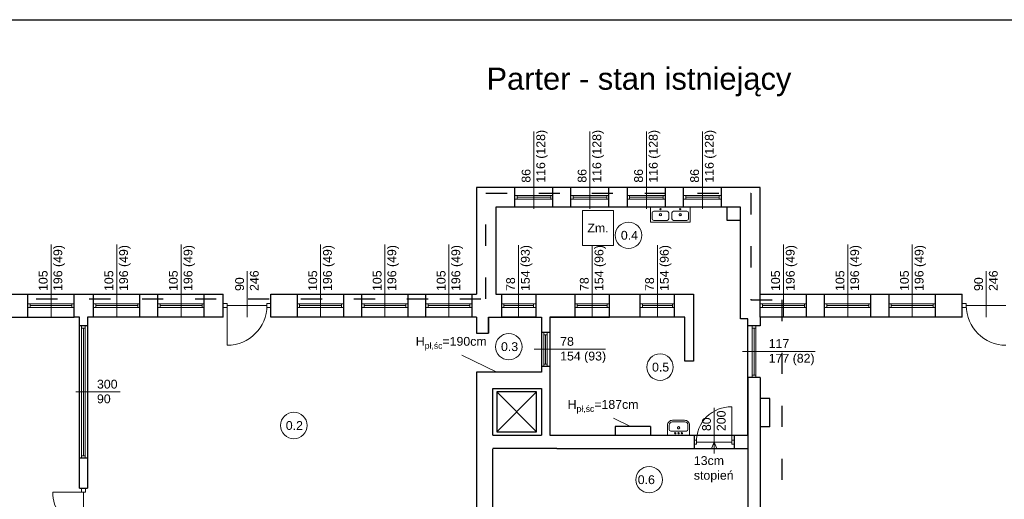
# Model space of a CAD drawing. Header units: millimetres. Extents: x 2341 to 31069, y -7915 to 10644.
# Tile 36 of 105: x 4072 to 6303, y 9557 to 10644. Entities that reach past the tile are written whole.
import ezdxf

# ---------------------------------------------------------------- set-up
doc = ezdxf.new("R2010")
doc.units = ezdxf.units.MM
doc.linetypes.add('ACAD_ISO03W100', pattern=[30, 12, -18])
for name, color, linetype, lineweight in [('B_Wyposażenie', 10, 'Continuous', 9), ('Okładziny', 132, 'Continuous', 25), ('opisy', 5, 'Continuous', 5), ('stolarka', 3, 'Continuous', 9), ('ściany nośne', 1, 'Continuous', 25)]:
    doc.layers.add(name, color=color, linetype=linetype, lineweight=lineweight)
doc.styles.get("Standard").update_dxf_attribs({"font": 'ARIAL.TTF'})

msp = doc.modelspace()

# ---------------------------------------------------------------- linework, layer by layer
at = {"layer": 'B_Wyposażenie', "color": 7}
for p, q in [((5501.5, 10184.7), (5501.5, 10218.7)), ((5501.5, 10218.7), (5524, 10218.7)), ((5505.1, 10205.7), (5505.1, 10192.5)), ((5524, 10209.5), (5508.9, 10209.5)), ((5546.5, 10218.7), (5524, 10218.7)), ((5524, 10209.5), (5539.1, 10209.5)), ((5542.8, 10205.7), (5542.8, 10192.4)), ((5546.5, 10218.7), (5568.9, 10218.7)), ((5550.1, 10205.7), (5550.1, 10192.5)), ((5568.9, 10209.5), (5553.8, 10209.5)), ((5591.4, 10218.7), (5568.9, 10218.7)), ((5568.9, 10209.5), (5584, 10209.5)), ((5587.8, 10205.7), (5587.8, 10192.4)), ((5591.4, 10184.7), (5591.4, 10218.7)), ((5524, 10184.7), (5501.5, 10184.7)), ((5524, 10188.7), (5508.9, 10188.7)), ((5514.9, 10184.7), (5512.6, 10184.7)), ((5514.9, 10188.7), (5513.4, 10188.7)), ((5524, 10188.7), (5539.1, 10188.7)), ((5524, 10184.7), (5546.5, 10184.7)), ((5533.1, 10188.7), (5534.5, 10188.7)), ((5533.1, 10184.7), (5535.3, 10184.7)), ((5568.9, 10184.7), (5546.5, 10184.7)), ((5568.9, 10188.7), (5553.8, 10188.7)), ((5559.8, 10184.7), (5557.6, 10184.7)), ((5559.8, 10188.7), (5558.4, 10188.7)), ((5568.9, 10188.7), (5584, 10188.7)), ((5568.9, 10184.7), (5591.4, 10184.7)), ((5578, 10188.7), (5579.5, 10188.7)), ((5578, 10184.7), (5580.3, 10184.7)), ((5562.6, 9731.8), (5550.9, 9731.8)), ((5553.5, 9735.8), (5551.2, 9735.8)), ((5562.6, 9735.8), (5551.3, 9735.8)), ((5553.5, 9731.8), (5552, 9731.8)), ((5562.6, 9735.8), (5578.8, 9735.8)), ((5562.6, 9731.8), (5579.2, 9731.8)), ((5571.7, 9735.8), (5573.9, 9735.8)), ((5571.7, 9731.8), (5573.1, 9731.8)), ((5540.1, 9724.5), (5540.1, 9701.8)), ((5543.7, 9714.8), (5543.7, 9724.6)), ((5582.7, 9711.1), (5547.5, 9711.1)), ((5586.4, 9714.8), (5586.4, 9724.6)), ((5590, 9724.5), (5590, 9701.8))]:
    msp.add_line(p, q, dxfattribs=at)
for centre in [(5557.5, 9706.3), (5572.8, 9706.3)]:
    msp.add_circle(centre, 1.46, dxfattribs=at)
for centre, radius, start, end in [((5508.9, 10205.7), 3.75, 90.0113, 179.9887), ((5524, 10201.8), 2.56, 89.9963, 270.0037), ((5524, 10214.2), 1.46, 90, 270), ((5524, 10214.2), 1.46, 270, 90), ((5524, 10201.8), 2.56, 269.9963, 90.0037), ((5539.1, 10205.7), 3.75, 0.0113, 89.9887), ((5553.8, 10205.7), 3.75, 90.0113, 179.9887), ((5568.9, 10201.8), 2.56, 89.9963, 270.0037), ((5568.9, 10214.2), 1.46, 90, 270), ((5568.9, 10214.2), 1.46, 270, 90), ((5568.9, 10201.8), 2.56, 269.9963, 90.0037), ((5584, 10205.7), 3.75, 0.0113, 89.9887), ((5508.9, 10192.5), 3.75, 180.0113, 269.9887), ((5539.1, 10192.5), 3.75, 270.0113, 359.9887), ((5553.8, 10192.5), 3.75, 180.0113, 269.9887), ((5584, 10192.5), 3.75, 270.0113, 359.9887), ((5551.3, 9724.5), 11.2, 89.9972, 180.0028), ((5550.9, 9724.6), 7.2, 90.0036, 179.9964), ((5578.8, 9724.5), 11.2, 359.9972, 90.0028), ((5579.2, 9724.6), 7.2, 0.0036, 89.9964), ((5547.5, 9714.8), 3.75, 180.0113, 269.9887), ((5565.1, 9718.7), 2.56, 89.9963, 270.0037), ((5565.1, 9706.3), 1.46, 90, 270), ((5565.1, 9718.7), 2.56, 269.9963, 90.0037), ((5565.1, 9706.3), 1.46, 270, 90), ((5582.7, 9714.8), 3.75, 270.0113, 359.9887)]:
    msp.add_arc(centre, radius, start, end, dxfattribs=at)
at = {"layer": 'Okładziny'}
for p, q in [((5705.2, 10218.7), (5151.2, 10218.7)), ((5151.2, 10218.7), (5151.2, 10021.7)), ((5675.2, 10188.7), (5675.2, 10218.7)), ((5705.2, 9965.7), (5705.2, 10218.7)), ((5705.2, 10188.7), (5675.2, 10188.7)), ((5151.2, 10021.7), (5599.2, 10021.7)), ((5599.2, 10021.7), (5599.2, 9969.7)), ((5134.2, 9933.4), (5134.2, 9969.7)), ((5134.2, 9969.7), (5254.2, 9969.7)), ((5254.2, 9969.7), (5254.2, 9844.7)), ((5579.2, 9969.7), (5273, 9969.7)), ((5273, 9969.7), (5273, 9701.8)), ((5579.2, 9869.7), (5579.2, 9969.7)), ((5599.2, 9969.7), (5599.2, 9869.7)), ((5722.2, 9965.7), (5705.2, 9965.7)), ((5722.2, 9701.8), (5722.2, 9965.7)), ((5599.2, 9869.7), (5579.2, 9869.7)), ((5254.2, 9844.7), (5134.2, 9844.7)), ((5501.2, 9721.8), (5421.2, 9721.8)), ((5421.2, 9721.8), (5421.2, 9701.8)), ((5501.2, 9721.8), (5501.2, 9701.8)), ((5273, 9701.8), (5722.2, 9701.8))]:
    msp.add_line(p, q, dxfattribs=at)
at = {"layer": 'opisy', "color": 7}
for p, q in [((5237.2, 10215.2), (5237.2, 10390.4)), ((5364.2, 10215.2), (5364.2, 10390.4)), ((5492.2, 10215.2), (5492.2, 10390.4)), ((5619.2, 10215.2), (5619.2, 10390.4)), ((5347.4, 10211.6), (5347.4, 10131.6)), ((5417.4, 10211.6), (5347.4, 10211.6)), ((5417.4, 10131.6), (5417.4, 10211.6)), ((4142.7, 9969.7), (4142.7, 10134.3)), ((4291.7, 9969.7), (4291.7, 10134.3)), ((4437.7, 9969.7), (4437.7, 10134.3)), ((4753.7, 9969.7), (4753.7, 10134.3)), ((4899.7, 9969.7), (4899.7, 10134.3)), ((5044.7, 9969.7), (5044.7, 10134.3)), ((5202.2, 9969.7), (5202.2, 10132.3)), ((5347.4, 10131.6), (5417.4, 10131.6)), ((5369.2, 9969.7), (5369.2, 10132.3)), ((5517.2, 9969.7), (5517.2, 10132.3)), ((5802.7, 9969.7), (5802.7, 10134.3)), ((5948.7, 9969.7), (5948.7, 10134.3)), ((6094.7, 9969.7), (6094.7, 10134.3)), ((4587.2, 9969.7), (4587.2, 10073.4)), ((6262.2, 9969.7), (6262.2, 10073.4)), ((5237.6, 9896.7), (5399.6, 9896.7)), ((5710.2, 9891.7), (5874.8, 9891.7)), ((5073.5, 9883.2), (5153.5, 9844.7)), ((4199.3, 9799.8), (4299.3, 9799.8)), ((5645.7, 9660.3), (5645.7, 9764)), ((5417.6, 9740.3), (5456, 9721.8)), ((5645.7, 9686.3), (5639.6, 9671.8)), ((5651.9, 9671.8), (5645.7, 9686.3)), ((5635.1, 9671.8), (5647.4, 9671.8))]:
    msp.add_line(p, q, dxfattribs=at)
at = {"layer": 'opisy', "color": 251}
for centre in [(5451.6, 10155), (5180.3, 9902.5), (5523, 9856.2), (4693.1, 9723.9), (5498.4, 9601)]:
    msp.add_circle(centre, 30, dxfattribs=at)
at = {"layer": 'stolarka', "color": 7}
for p, q in [((5194.2, 10245.2), (5199.2, 10245.2)), ((5199.2, 10245.2), (5199.2, 10237.2)), ((5199.2, 10245.2), (5275.2, 10245.2)), ((5280.2, 10245.2), (5275.2, 10245.2)), ((5275.2, 10245.2), (5275.2, 10237.2)), ((5321.2, 10245.2), (5326.2, 10245.2)), ((5326.2, 10245.2), (5326.2, 10237.2)), ((5326.2, 10245.2), (5402.2, 10245.2)), ((5407.2, 10245.2), (5402.2, 10245.2)), ((5402.2, 10245.2), (5402.2, 10237.2)), ((5449.2, 10245.2), (5454.2, 10245.2)), ((5454.2, 10245.2), (5454.2, 10237.2)), ((5454.2, 10245.2), (5530.2, 10245.2)), ((5535.2, 10245.2), (5530.2, 10245.2)), ((5530.2, 10245.2), (5530.2, 10237.2)), ((5576.2, 10245.2), (5581.2, 10245.2)), ((5581.2, 10245.2), (5581.2, 10237.2)), ((5581.2, 10245.2), (5657.2, 10245.2)), ((5662.2, 10245.2), (5657.2, 10245.2)), ((5657.2, 10245.2), (5657.2, 10237.2)), ((5199.2, 10237.2), (5194.2, 10237.2)), ((5199.2, 10241.2), (5275.2, 10241.2)), ((5199.2, 10237.2), (5275.2, 10237.2)), ((5275.2, 10237.2), (5280.2, 10237.2)), ((5326.2, 10237.2), (5321.2, 10237.2)), ((5326.2, 10241.2), (5402.2, 10241.2)), ((5326.2, 10237.2), (5402.2, 10237.2)), ((5402.2, 10237.2), (5407.2, 10237.2)), ((5454.2, 10237.2), (5449.2, 10237.2)), ((5454.2, 10241.2), (5530.2, 10241.2)), ((5454.2, 10237.2), (5530.2, 10237.2)), ((5530.2, 10237.2), (5535.2, 10237.2)), ((5581.2, 10237.2), (5576.2, 10237.2)), ((5581.2, 10241.2), (5657.2, 10241.2)), ((5581.2, 10237.2), (5657.2, 10237.2)), ((5657.2, 10237.2), (5662.2, 10237.2)), ((4090.2, 9999.7), (4095.2, 9999.7)), ((4095.2, 9999.7), (4095.2, 9991.7)), ((4095.2, 9999.7), (4190.2, 9999.7)), ((4195.2, 9999.7), (4190.2, 9999.7)), ((4190.2, 9999.7), (4190.2, 9991.7)), ((4239.2, 9999.7), (4244.2, 9999.7)), ((4244.2, 9999.7), (4244.2, 9991.7)), ((4244.2, 9999.7), (4339.2, 9999.7)), ((4344.2, 9999.7), (4339.2, 9999.7)), ((4339.2, 9999.7), (4339.2, 9991.7)), ((4385.2, 9999.7), (4390.2, 9999.7)), ((4390.2, 9999.7), (4390.2, 9991.7)), ((4390.2, 9999.7), (4485.2, 9999.7)), ((4490.2, 9999.7), (4485.2, 9999.7)), ((4485.2, 9999.7), (4485.2, 9991.7)), ((4542.2, 10000.2), (4533.2, 10000.2)), ((4542.2, 9991.2), (4542.2, 10000.2)), ((4632.2, 10000.2), (4641.2, 10000.2)), ((4632.2, 9991.2), (4632.2, 10000.2)), ((4701.2, 9999.7), (4706.2, 9999.7)), ((4706.2, 9999.7), (4706.2, 9991.7)), ((4706.2, 9999.7), (4801.2, 9999.7)), ((4806.2, 9999.7), (4801.2, 9999.7)), ((4801.2, 9999.7), (4801.2, 9991.7)), ((4847.2, 9999.7), (4852.2, 9999.7)), ((4852.2, 9999.7), (4852.2, 9991.7)), ((4852.2, 9999.7), (4947.2, 9999.7)), ((4952.2, 9999.7), (4947.2, 9999.7)), ((4947.2, 9999.7), (4947.2, 9991.7)), ((4992.2, 9999.7), (4997.2, 9999.7)), ((4997.2, 9999.7), (4997.2, 9991.7)), ((4997.2, 9999.7), (5092.2, 9999.7)), ((5097.2, 9999.7), (5092.2, 9999.7)), ((5092.2, 9999.7), (5092.2, 9991.7)), ((5164.2, 9999.7), (5169.2, 9999.7)), ((5169.2, 9999.7), (5169.2, 9991.7)), ((5169.2, 9999.7), (5236.2, 9999.7)), ((5241.2, 9999.7), (5236.2, 9999.7)), ((5236.2, 9999.7), (5236.2, 9991.7)), ((5330.2, 9999.7), (5335.2, 9999.7)), ((5335.2, 9999.7), (5335.2, 9991.7)), ((5335.2, 9999.7), (5403.2, 9999.7)), ((5408.2, 9999.7), (5403.2, 9999.7)), ((5403.2, 9999.7), (5403.2, 9991.7)), ((5478.2, 9999.7), (5483.2, 9999.7)), ((5483.2, 9999.7), (5483.2, 9991.7)), ((5483.2, 9999.7), (5551.2, 9999.7)), ((5556.2, 9999.7), (5551.2, 9999.7)), ((5551.2, 9999.7), (5551.2, 9991.7)), ((5750.2, 9999.7), (5755.2, 9999.7)), ((5755.2, 9999.7), (5755.2, 9991.7)), ((5755.2, 9999.7), (5850.2, 9999.7)), ((5855.2, 9999.7), (5850.2, 9999.7)), ((5850.2, 9999.7), (5850.2, 9991.7)), ((5896.2, 9999.7), (5901.2, 9999.7)), ((5901.2, 9999.7), (5901.2, 9991.7)), ((5901.2, 9999.7), (5996.2, 9999.7)), ((6001.2, 9999.7), (5996.2, 9999.7)), ((5996.2, 9999.7), (5996.2, 9991.7)), ((6042.2, 9999.7), (6047.2, 9999.7)), ((6047.2, 9999.7), (6047.2, 9991.7)), ((6047.2, 9999.7), (6142.2, 9999.7)), ((6147.2, 9999.7), (6142.2, 9999.7)), ((6142.2, 9999.7), (6142.2, 9991.7)), ((6217.2, 10000.2), (6208.2, 10000.2)), ((6217.2, 9991.2), (6217.2, 10000.2)), ((4095.2, 9991.7), (4090.2, 9991.7)), ((4095.2, 9995.7), (4190.2, 9995.7)), ((4095.2, 9991.7), (4190.2, 9991.7)), ((4190.2, 9991.7), (4195.2, 9991.7)), ((4244.2, 9991.7), (4239.2, 9991.7)), ((4244.2, 9995.7), (4339.2, 9995.7)), ((4244.2, 9991.7), (4339.2, 9991.7)), ((4339.2, 9991.7), (4344.2, 9991.7)), ((4390.2, 9991.7), (4385.2, 9991.7)), ((4390.2, 9995.7), (4485.2, 9995.7)), ((4390.2, 9991.7), (4485.2, 9991.7)), ((4485.2, 9991.7), (4490.2, 9991.7)), ((4542.2, 9991.2), (4533.2, 9991.2)), ((4542.2, 9995.7), (4632.2, 9995.7)), ((4542.2, 9995.7), (4542.2, 9905.7)), ((4632.2, 9991.2), (4641.2, 9991.2)), ((4706.2, 9991.7), (4701.2, 9991.7)), ((4706.2, 9995.7), (4801.2, 9995.7)), ((4706.2, 9991.7), (4801.2, 9991.7)), ((4801.2, 9991.7), (4806.2, 9991.7)), ((4852.2, 9991.7), (4847.2, 9991.7)), ((4852.2, 9995.7), (4947.2, 9995.7)), ((4852.2, 9991.7), (4947.2, 9991.7)), ((4947.2, 9991.7), (4952.2, 9991.7)), ((4997.2, 9991.7), (4992.2, 9991.7)), ((4997.2, 9995.7), (5092.2, 9995.7)), ((4997.2, 9991.7), (5092.2, 9991.7)), ((5092.2, 9991.7), (5097.2, 9991.7)), ((5169.2, 9991.7), (5164.2, 9991.7)), ((5169.2, 9995.7), (5236.2, 9995.7)), ((5169.2, 9991.7), (5236.2, 9991.7)), ((5236.2, 9991.7), (5241.2, 9991.7)), ((5335.2, 9991.7), (5330.2, 9991.7)), ((5335.2, 9995.7), (5403.2, 9995.7)), ((5335.2, 9991.7), (5403.2, 9991.7)), ((5403.2, 9991.7), (5408.2, 9991.7)), ((5483.2, 9991.7), (5478.2, 9991.7)), ((5483.2, 9995.7), (5551.2, 9995.7)), ((5483.2, 9991.7), (5551.2, 9991.7)), ((5551.2, 9991.7), (5556.2, 9991.7)), ((5755.2, 9991.7), (5750.2, 9991.7)), ((5755.2, 9995.7), (5850.2, 9995.7)), ((5755.2, 9991.7), (5850.2, 9991.7)), ((5850.2, 9991.7), (5855.2, 9991.7)), ((5901.2, 9991.7), (5896.2, 9991.7)), ((5901.2, 9995.7), (5996.2, 9995.7)), ((5901.2, 9991.7), (5996.2, 9991.7)), ((5996.2, 9991.7), (6001.2, 9991.7)), ((6047.2, 9991.7), (6042.2, 9991.7)), ((6047.2, 9995.7), (6142.2, 9995.7)), ((6047.2, 9991.7), (6142.2, 9991.7)), ((6142.2, 9991.7), (6147.2, 9991.7)), ((6217.2, 9991.2), (6208.2, 9991.2)), ((6217.2, 9995.7), (6307.2, 9995.7)), ((4212.2, 9944.8), (4212.2, 9949.8)), ((4212.2, 9949.8), (4212.2, 9654.8)), ((4220.2, 9944.8), (4212.2, 9944.8)), ((4216.2, 9944.8), (4216.2, 9654.8)), ((4220.2, 9949.8), (4220.2, 9944.8)), ((4220.2, 9944.8), (4220.2, 9654.8)), ((5259.6, 9929.7), (5259.6, 9934.7)), ((5267.6, 9934.7), (5267.6, 9929.7)), ((5732.2, 9949.7), (5732.2, 9944.7)), ((5732.2, 9944.7), (5740.2, 9944.7)), ((5732.2, 9837.7), (5732.2, 9944.7)), ((5736.2, 9837.7), (5736.2, 9944.7)), ((5740.2, 9944.7), (5740.2, 9949.7)), ((5740.2, 9837.7), (5740.2, 9944.7)), ((5267.6, 9929.7), (5259.6, 9929.7)), ((5259.6, 9929.7), (5259.6, 9862.7)), ((5263.6, 9929.7), (5263.6, 9862.7)), ((5267.6, 9929.7), (5267.6, 9862.7)), ((5267.6, 9862.7), (5259.6, 9862.7)), ((5259.6, 9862.7), (5259.6, 9857.7)), ((5267.6, 9857.7), (5267.6, 9862.7)), ((5732.2, 9832.7), (5732.2, 9837.7)), ((5732.2, 9837.7), (5740.2, 9837.7)), ((5740.2, 9837.7), (5740.2, 9832.7)), ((5685.7, 9686.3), (5685.7, 9766.3)), ((5605.7, 9690.8), (5601.2, 9690.8)), ((5605.7, 9690.8), (5605.7, 9681.8)), ((5685.7, 9686.3), (5605.7, 9686.3)), ((5685.7, 9690.8), (5685.7, 9681.8)), ((5685.7, 9690.8), (5691.2, 9690.8)), ((5605.7, 9681.8), (5601.2, 9681.8)), ((5685.7, 9681.8), (5691.2, 9681.8)), ((4220.2, 9654.8), (4212.2, 9654.8)), ((4212.2, 9654.8), (4212.2, 9649.8)), ((4220.2, 9649.8), (4220.2, 9654.8)), ((4211.7, 9572.7), (4211.7, 9581.7)), ((4220.7, 9572.7), (4220.7, 9581.7)), ((4216.2, 9572.7), (4147.2, 9572.7)), ((4211.7, 9572.7), (4220.7, 9572.7)), ((4216.2, 9572.7), (4216.2, 9434.7))]:
    msp.add_line(p, q, dxfattribs=at)
for points in [[(4542.2, 9905.7, 0.411545), (4632.2, 9995.7)], [(6307.2, 9905.7, -0.411545), (6217.2, 9995.7)], [(5685.7, 9766.3, 0.425735), (5605.7, 9686.3)], [(4147.2, 9572.7, 0.466416), (4216.2, 9503.7, 0.442749), (4147.2, 9434.7)]]:
    msp.add_lwpolyline(points, format="xyb", dxfattribs=at)
at = {"layer": 'ściany nośne', "color": 0}
msp.add_line((2341, 10643.8), (7941, 10643.8), dxfattribs=at)
at = {"layer": 'ściany nośne', "color": 7}
for p, q in [((5107.2, 10263.7), (5107.2, 10021.7)), ((5750.2, 10263.7), (5107.2, 10263.7)), ((5194.2, 10218.7), (5194.2, 10263.7)), ((5280.2, 10218.7), (5280.2, 10263.7)), ((5321.2, 10218.7), (5321.2, 10263.7)), ((5407.2, 10218.7), (5407.2, 10263.7)), ((5449.2, 10218.7), (5449.2, 10263.7)), ((5535.2, 10218.7), (5535.2, 10263.7)), ((5576.2, 10218.7), (5576.2, 10263.7)), ((5662.2, 10218.7), (5662.2, 10263.7)), ((5750.2, 10021.7), (5750.2, 10263.7)), ((5705.2, 10218.7), (5151.2, 10218.7)), ((5151.2, 10218.7), (5151.2, 10021.7)), ((5705.2, 9965.7), (5705.2, 10218.7)), ((3883.2, 10021.7), (4195.2, 10021.7)), ((4090.2, 9969.7), (4090.2, 10021.7)), ((4195.2, 10021.7), (4221.2, 10021.7)), ((4195.2, 9969.7), (4195.2, 10021.7)), ((4221.2, 10021.7), (4533.2, 10021.7)), ((4239.2, 9969.7), (4239.2, 10021.7)), ((4344.2, 9969.7), (4344.2, 10021.7)), ((4385.2, 9969.7), (4385.2, 10021.7)), ((4490.2, 9969.7), (4490.2, 10021.7)), ((4533.2, 9969.7), (4533.2, 10021.7)), ((4641.2, 10021.7), (5107.2, 10021.7)), ((4641.2, 9969.7), (4641.2, 10021.7)), ((4701.2, 9969.7), (4701.2, 10021.7)), ((4806.2, 9969.7), (4806.2, 10021.7)), ((4847.2, 9969.7), (4847.2, 10021.7)), ((4952.2, 9969.7), (4952.2, 10021.7)), ((4992.2, 9969.7), (4992.2, 10021.7)), ((5097.2, 9969.7), (5097.2, 10021.7)), ((5151.2, 10021.7), (5164.2, 10021.7)), ((5164.2, 10021.7), (5241.2, 10021.7)), ((5164.2, 9969.7), (5164.2, 10021.7)), ((5241.2, 10021.7), (5241.2, 9969.7)), ((5241.2, 10021.7), (5272.2, 10021.7)), ((5272.2, 10021.7), (5330.2, 10021.7)), ((5330.2, 10021.7), (5408.2, 10021.7)), ((5330.2, 10021.7), (5330.2, 9969.7)), ((5408.2, 10021.7), (5478.2, 10021.7)), ((5408.2, 9969.7), (5408.2, 10021.7)), ((5478.2, 10021.7), (5556.2, 10021.7)), ((5478.2, 9969.7), (5478.2, 10021.7)), ((5556.2, 10021.7), (5599.2, 10021.7)), ((5556.2, 9969.7), (5556.2, 10021.7)), ((5599.2, 10021.7), (5599.2, 9969.7)), ((5750.2, 10021.7), (6208.2, 10021.7)), ((5750.2, 9969.7), (5750.2, 10021.7)), ((5855.2, 9969.7), (5855.2, 10021.7)), ((5896.2, 9969.7), (5896.2, 10021.7)), ((6001.2, 9969.7), (6001.2, 10021.7)), ((6042.2, 9969.7), (6042.2, 10021.7)), ((6147.2, 9969.7), (6147.2, 10021.7)), ((6208.2, 9969.7), (6208.2, 10021.7)), ((3883.2, 9969.7), (4195.2, 9969.7)), ((4207.2, 9969.7), (4195.2, 9969.7)), ((4207.2, 9581.7), (4207.2, 9969.7)), ((4533.2, 9969.7), (4225.2, 9969.7)), ((4225.2, 9969.7), (4225.2, 9581.7)), ((5107.2, 9969.7), (4641.2, 9969.7)), ((5107.2, 9969.7), (5107.2, 9933.4)), ((5134.2, 9969.7), (5164.2, 9969.7)), ((5134.2, 9969.7), (5134.2, 9933.4)), ((5241.2, 9969.7), (5164.2, 9969.7)), ((5241.2, 9969.7), (5254.2, 9969.7)), ((5254.2, 9969.7), (5254.2, 9934.7)), ((5273, 9969.7), (5330.2, 9969.7)), ((5273, 9969.7), (5273, 9701.8)), ((5330.2, 9969.7), (5408.2, 9969.7)), ((5478.2, 9969.7), (5408.2, 9969.7)), ((5556.2, 9969.7), (5478.2, 9969.7)), ((5579.2, 9969.7), (5556.2, 9969.7)), ((5722.2, 9965.7), (5705.2, 9965.7)), ((5722.2, 9949.7), (5722.2, 9965.7)), ((6208.2, 9969.7), (5750.2, 9969.7)), ((5750.2, 9969.7), (5750.2, 9949.7)), ((4225.2, 9949.8), (4207.2, 9949.8)), ((5107.2, 9933.4), (5134.2, 9933.4)), ((5254.2, 9934.7), (5254.2, 9844.7)), ((5273, 9934.7), (5254.2, 9934.7)), ((5750.2, 9949.7), (5722.2, 9949.7)), ((5241.2, 9844.7), (5107.2, 9844.7)), ((5107.2, 9844.7), (5107.2, 9399.8)), ((5254.2, 9844.7), (5241.2, 9844.7)), ((5273, 9857.7), (5254.2, 9857.7)), ((5750.2, 9832.7), (5722.2, 9832.7)), ((5722.2, 9832.7), (5722.2, 9399.8)), ((5750.2, 9832.7), (5750.2, 9784.7)), ((5144.2, 9701.8), (5144.2, 9807.7)), ((5144.2, 9807.7), (5254.2, 9807.7)), ((5153.1, 9799.8), (5153.1, 9709.8)), ((5243.1, 9799.8), (5153.1, 9799.8)), ((5153.1, 9799.8), (5243.1, 9709.8)), ((5153.1, 9709.8), (5243.1, 9799.8)), ((5243.1, 9709.8), (5243.1, 9799.8)), ((5254.2, 9807.7), (5254.2, 9701.8)), ((5750.2, 9784.7), (5750.2, 9399.7)), ((5772.2, 9784.7), (5750.2, 9784.7)), ((5772.2, 9720.7), (5772.2, 9784.7)), ((5153.1, 9709.8), (5243.1, 9709.8)), ((5772.2, 9720.7), (5750.2, 9720.7)), ((5144.2, 9701.8), (5254.2, 9701.8)), ((5273, 9701.8), (5722.2, 9701.8)), ((5601.2, 9671.8), (5601.2, 9701.8)), ((5691.2, 9701.8), (5691.2, 9671.8)), ((5289.2, 9671.8), (5144.2, 9671.8)), ((5144.2, 9399.8), (5144.2, 9670.8)), ((5289.2, 9671.8), (5559.2, 9671.8)), ((5559.2, 9671.8), (5722.2, 9671.8)), ((4225.2, 9649.8), (4207.2, 9649.8)), ((4207.2, 9581.7), (4225.2, 9581.7))]:
    msp.add_line(p, q, dxfattribs=at)
at = {"layer": 'ściany nośne', "linetype": 'ACAD_ISO03W100', "ltscale": 4}
for p, q in [((5128.3, 10011.2), (5128.3, 10250.4)), ((5128.3, 10250.4), (5729, 10250.4)), ((5729, 10250.4), (5729, 10008.6)), ((3029.2, 10011.2), (5128.3, 10011.2)), ((5729, 10008.6), (5799.3, 10008.6)), ((5799.3, 10008.6), (5799.3, 9384.4))]:
    msp.add_line(p, q, dxfattribs=at)

# ---------------------------------------------------------------- texts
at = {"layer": 'opisy', "color": 7, "attachment_point": 1}
for s, insert, char_height, width in [('Parter - stan istniejący', (5129.8, 10535.1), 50, 2924.362), ('Zm.', (5358.4, 10181.7), 20, 104.913), ('\\A1;H{\\H0.7x;\\S^ pł,śc;}=190cm', (4969.5, 9924.6), 20, 160.242), ('78\\P154 (93)', (5296.7, 9924.6), 20, 104.913), ('117\\P177 (82)', (5769.3, 9919.6), 20, 104.913), ('300\\P90 ', (4246.9, 9827.6), 20, 104.913), ('\\A1;H{\\H0.7x;\\S^ pł,śc;}=187cm', (5313.7, 9781.6), 20, 160.242), ('13cm stopień', (5599.7, 9654.3), 20, 104.913)]:
    msp.add_mtext(s, dxfattribs=dict(at, insert=insert, char_height=char_height, width=width))
at = {"layer": 'opisy', "color": 7, "char_height": 20, "attachment_point": 1, "rotation": 90}
for s, insert, width in [('86\\P116 (128)', (5209.4, 10274.3), 140.178), ('86\\P116 (128)', (5336.4, 10274.3), 140.178), ('86\\P116 (128)', (5464.4, 10274.3), 140.178), ('86\\P116 (128)', (5591.4, 10274.3), 140.178), ('105\\P196 (49)', (4114.9, 10028.8), 104.913), ('105\\P196 (49)', (4263.9, 10028.8), 104.913), ('105\\P196 (49)', (4409.9, 10028.8), 104.913), ('105\\P196 (49)', (4725.9, 10028.8), 104.913), ('105\\P196 (49)', (4871.9, 10028.8), 104.913), ('105\\P196 (49)', (5016.9, 10028.8), 104.913), ('78\\P154 (93)', (5174.4, 10028.8), 104.913), ('78\\P154 (96)', (5341.4, 10028.8), 104.913), ('78\\P154 (96)', (5489.4, 10028.8), 104.913), ('105\\P196 (49)', (5774.9, 10028.8), 104.913), ('105\\P196 (49)', (5920.9, 10028.8), 104.913), ('105\\P196 (49)', (6066.9, 10028.8), 104.913), ('90\\P246', (4560.1, 10028.8), 6.698), ('90\\P246', (6235.1, 10028.8), 6.698), ('80\\P200', (5618.4, 9711.2), 6.698)]:
    msp.add_mtext(s, dxfattribs=dict(at, insert=insert, width=width))
at = {"layer": 'opisy', "color": 251, "char_height": 20, "width": 104.913, "attachment_point": 1}
for s, insert in [('0.4', (5434.3, 10165.1)), ('0.3', (5162.6, 9912.6)), ('0.5', (5504.9, 9866.2)), ('0.2', (4674.9, 9733.9)), ('0.6', (5472.6, 9611))]:
    msp.add_mtext(s, dxfattribs=dict(at, insert=insert))

doc.saveas('drawing.dxf')
